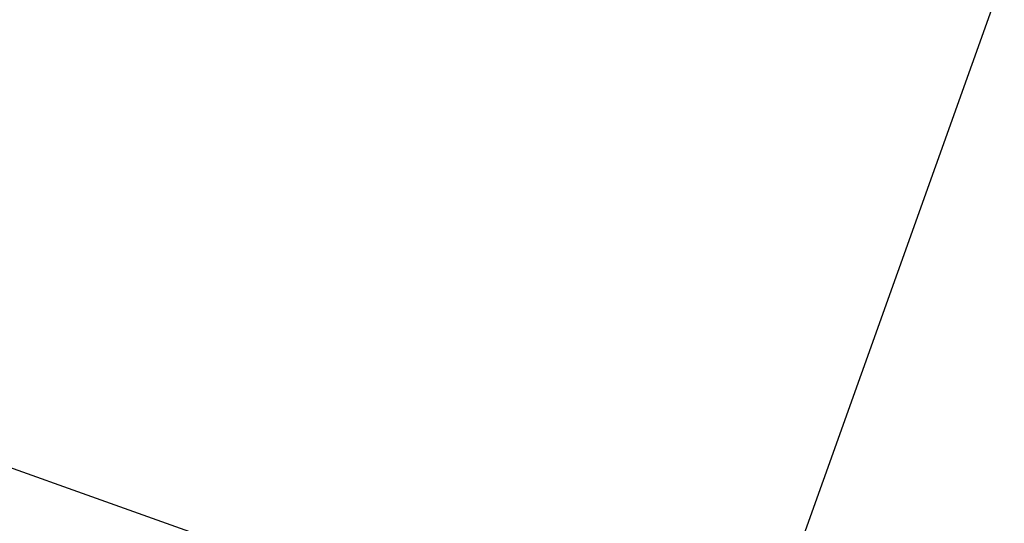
# Model space of a CAD drawing. Header units: metres. Extents: x 136326 to 138181, y 453212 to 454732.
# Tile 36 of 55: x 136609 to 136643, y 453943 to 453960. Entities that reach past the tile are written whole.
import ezdxf

# ---------------------------------------------------------------- set-up
doc = ezdxf.new("R2010")
doc.units = ezdxf.units.M
doc.layers.add('-DR-alg-bladkaders viewports', color=7, linetype='Continuous')

msp = doc.modelspace()

# ---------------------------------------------------------------- linework, layer by layer
at = {"layer": '-DR-alg-bladkaders viewports'}
for points in [[(136698.0804223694, 454116.4643013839), (136632.6352693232, 453933.3243508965), (136583.9607493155, 453950.7182150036), (136649.4059023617, 454133.8581654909)], [(136549.0630131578, 453965.6610350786), (136483.6251258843, 453782.5414169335), (136636.3656212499, 453727.9595244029), (136701.8035085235, 453911.079142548)]]:
    msp.add_lwpolyline(points, close=True, dxfattribs=at)

doc.saveas('drawing.dxf')
